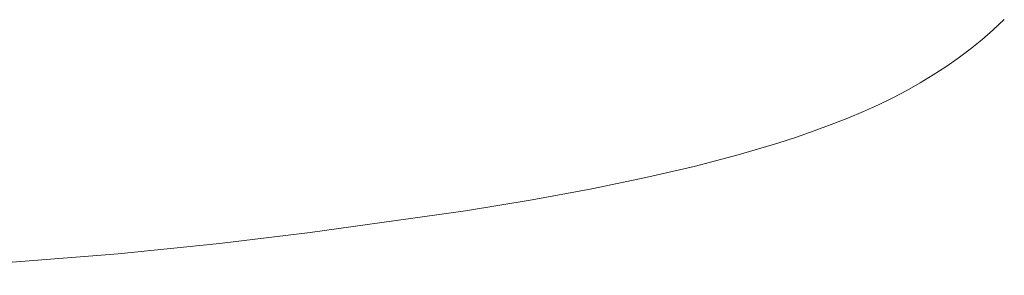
# Model space of a CAD drawing. Header units: millimetres. Extents: x -1459 to 125, y -3469 to 122.
# Tile 106 of 199: x -119.33 to -114.62, y -2999.98 to -2998.76. Entities that reach past the tile are written whole.
import ezdxf

# ---------------------------------------------------------------- set-up
doc = ezdxf.new("R2010")
doc.units = ezdxf.units.MM
doc.header["$MEASUREMENT"] = 0
doc.layers.add('Layer 1', color=7, linetype='Continuous')

msp = doc.modelspace()

# ---------------------------------------------------------------- linework, layer by layer
at = {"layer": 'Layer 1', "color": 5, "lineweight": 9}
msp.add_open_spline([(-123.4177, -2999.9352), (-123.4177, -2999.9352), (-122.4101, -2999.9712), (-122.4101, -2999.9712), (-122.4101, -2999.9712), (-121.5151, -2999.9848), (-121.5151, -2999.9848), (-121.5151, -2999.9848), (-120.7224, -2999.9793), (-120.7224, -2999.9793), (-120.7224, -2999.9793), (-120.022, -2999.958), (-120.022, -2999.958), (-120.022, -2999.958), (-119.4035, -2999.9241), (-119.4035, -2999.9241), (-119.4035, -2999.9241), (-118.8569, -2999.8809), (-118.8569, -2999.8809), (-118.8569, -2999.8809), (-118.3719, -2999.8316), (-118.3719, -2999.8316), (-118.3719, -2999.8316), (-117.9383, -2999.7794), (-117.9383, -2999.7794), (-117.9383, -2999.7794), (-117.1941, -2999.6748), (-117.1941, -2999.6748), (-117.1941, -2999.6748), (-116.876, -2999.6224), (-116.876, -2999.6224), (-116.876, -2999.6224), (-116.5897, -2999.5698), (-116.5897, -2999.5698), (-116.5897, -2999.5698), (-116.3321, -2999.5165), (-116.3321, -2999.5165), (-116.3321, -2999.5165), (-116.1, -2999.4624), (-116.1, -2999.4624), (-116.1, -2999.4624), (-115.8902, -2999.4072), (-115.8902, -2999.4072), (-115.8902, -2999.4072), (-115.6997, -2999.3506), (-115.6997, -2999.3506), (-115.6997, -2999.3506), (-115.6106, -2999.3217), (-115.6106, -2999.3217), (-115.6106, -2999.3217), (-115.5254, -2999.2923), (-115.5254, -2999.2923), (-115.5254, -2999.2923), (-115.4438, -2999.2623), (-115.4438, -2999.2623), (-115.4438, -2999.2623), (-115.3655, -2999.2315), (-115.3655, -2999.2315), (-115.3655, -2999.2315), (-115.2905, -2999.1999), (-115.2905, -2999.1999), (-115.2905, -2999.1999), (-115.2184, -2999.1672), (-115.2184, -2999.1672), (-115.2184, -2999.1672), (-115.1491, -2999.1334), (-115.1491, -2999.1334), (-115.1491, -2999.1334), (-115.0824, -2999.0984), (-115.0824, -2999.0984), (-115.0824, -2999.0984), (-115.018, -2999.062), (-115.018, -2999.062), (-115.018, -2999.062), (-114.9558, -2999.0241), (-114.9558, -2999.0241), (-114.9558, -2999.0241), (-114.8955, -2998.9846), (-114.8955, -2998.9846), (-114.8955, -2998.9846), (-114.8369, -2998.9434), (-114.8369, -2998.9434), (-114.8369, -2998.9434), (-114.7799, -2998.9004), (-114.7799, -2998.9004), (-114.7799, -2998.9004), (-114.7242, -2998.8554), (-114.7242, -2998.8554), (-114.7242, -2998.8554), (-114.6697, -2998.8083), (-114.6697, -2998.8083), (-114.6697, -2998.8083), (-114.616, -2998.759), (-114.616, -2998.759)], degree=3, knots=[0, 0, 0, 0, 0.032258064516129, 0.032258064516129, 0.032258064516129, 0.0645161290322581, 0.0645161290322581, 0.0645161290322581, 0.0967741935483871, 0.0967741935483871, 0.0967741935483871, 0.1290322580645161, 0.1290322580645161, 0.1290322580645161, 0.1612903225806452, 0.1612903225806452, 0.1612903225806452, 0.1935483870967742, 0.1935483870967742, 0.1935483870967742, 0.2258064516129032, 0.2258064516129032, 0.2258064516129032, 0.2580645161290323, 0.2580645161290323, 0.2580645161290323, 0.2903225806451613, 0.2903225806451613, 0.2903225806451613, 0.3225806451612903, 0.3225806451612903, 0.3225806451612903, 0.3548387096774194, 0.3548387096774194, 0.3548387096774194, 0.3870967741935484, 0.3870967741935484, 0.3870967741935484, 0.4193548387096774, 0.4193548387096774, 0.4193548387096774, 0.4516129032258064, 0.4516129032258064, 0.4516129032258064, 0.4838709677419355, 0.4838709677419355, 0.4838709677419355, 0.5161290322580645, 0.5161290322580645, 0.5161290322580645, 0.5483870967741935, 0.5483870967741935, 0.5483870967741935, 0.5806451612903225, 0.5806451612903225, 0.5806451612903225, 0.6129032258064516, 0.6129032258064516, 0.6129032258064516, 0.6451612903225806, 0.6451612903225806, 0.6451612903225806, 0.6774193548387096, 0.6774193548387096, 0.6774193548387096, 0.7096774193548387, 0.7096774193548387, 0.7096774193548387, 0.7419354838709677, 0.7419354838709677, 0.7419354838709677, 0.7741935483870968, 0.7741935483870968, 0.7741935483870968, 0.8064516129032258, 0.8064516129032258, 0.8064516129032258, 0.8387096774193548, 0.8387096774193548, 0.8387096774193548, 0.8709677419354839, 0.8709677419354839, 0.8709677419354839, 0.9032258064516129, 0.9032258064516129, 0.9032258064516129, 0.9354838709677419, 0.9354838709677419, 0.9354838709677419, 0.967741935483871, 0.967741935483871, 0.967741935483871, 1, 1, 1, 1], dxfattribs=at)

doc.saveas('drawing.dxf')
